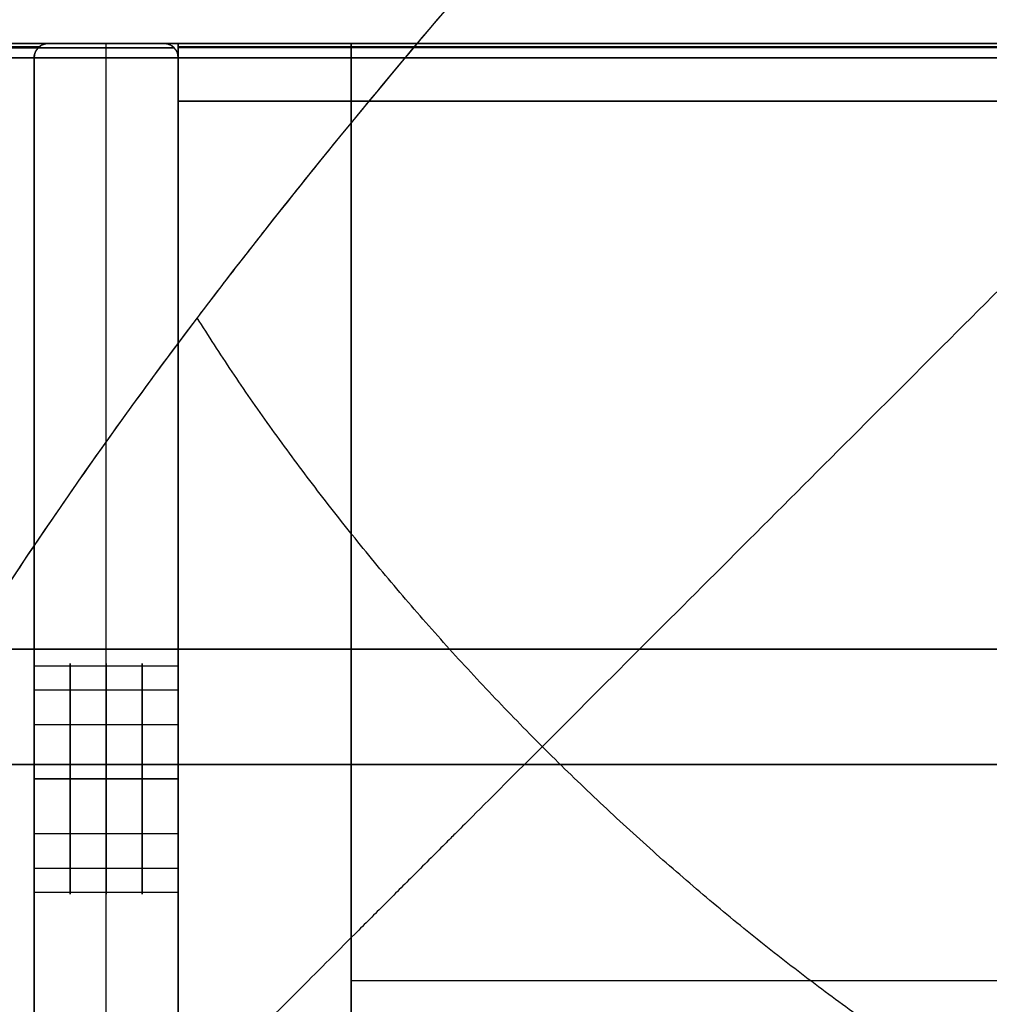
# Model space of a CAD drawing. Header units: millimetres. Extents: x -365 to 360, y 0 to 720.
# Tile 8 of 206: x -322 to -288, y 309 to 343. Entities that reach past the tile are written whole.
import ezdxf

# ---------------------------------------------------------------- set-up
doc = ezdxf.new("R2010")
doc.units = ezdxf.units.MM
doc.header["$MEASUREMENT"] = 0
for name, color, linetype in [('IGES LEVEL 14', 7, 'Continuous'), ('IGES LEVEL 20', 7, 'Continuous'), ('IGES LEVEL 26', 7, 'Continuous'), ('IGES LEVEL 27', 7, 'Continuous'), ('IGES LEVEL 28', 7, 'Continuous'), ('IGES LEVEL 38', 7, 'Continuous'), ('IGES LEVEL 42', 7, 'Continuous'), ('IGES LEVEL 5', 7, 'Continuous'), ('IGES LEVEL 6', 7, 'Continuous'), ('IGES LEVEL 9', 7, 'Continuous')]:
    doc.layers.add(name, color=color, linetype=linetype)

msp = doc.modelspace()

# ---------------------------------------------------------------- linework, layer by layer
at = {"layer": 'IGES LEVEL 14', "color": 252}
for centre, start, end in [((-320.5, 341.5), 90, 180), ((-316.5, 341.5), 360, 90)]:
    msp.add_arc(centre, 0.5, start, end, dxfattribs=at)
at = {"layer": 'IGES LEVEL 14', "color": 252, "extrusion": (1, 0, 0)}
for centre, start, end in [((316.5, 250, -319.75), 270, 90), ((316.5, -250, -319.75), 270, 90), ((316.5, 250, -318.5), 270, 90), ((316.5, -250, -318.5), 270, 90), ((316.5, 250, -317.25), 270, 90), ((316.5, -250, -317.25), 270, 90), ((316.5, 250, -321), 270, 90), ((316.5, -250, -321), 270, 90), ((316.5, 250, -316), 270, 90), ((316.5, -250, -316), 270, 90), ((316.5, 250, -316), 270, 90), ((316.5, -250, -316), 270, 90), ((316.5, 250, -321), 90, 270), ((316.5, -250, -319.75), 90, 270), ((316.5, 250, -319.75), 90, 270), ((316.5, -250, -318.5), 90, 270), ((316.5, 250, -318.5), 90, 270), ((316.5, -250, -317.25), 90, 270), ((316.5, 250, -317.25), 90, 270), ((316.5, 250, -316), 90, 270), ((316.5, -250, -316), 90, 270), ((316.5, -250, -316), 90, 270), ((316.5, 250, -316), 90, 270)]:
    msp.add_arc(centre, 4, start, end, dxfattribs=at)
at = {"layer": 'IGES LEVEL 14', "extrusion": (1, 0, 0)}
for centre, start, end in [((316.5, -250, -321), 270, 90), ((316.5, 250, -321), 270, 90), ((316.5, -250, -316), 270, 90), ((316.5, 250, -316), 270, 90), ((316.5, 250, -321), 90, 270), ((316.5, -250, -316), 90, 270), ((316.5, 250, -316), 90, 270)]:
    msp.add_arc(centre, 4, start, end, dxfattribs=at)
at = {"layer": 'IGES LEVEL 14', "extrusion": (1, 0, -5.68434e-14)}
msp.add_arc((316.5, -250, -321), 4, 90, 270, dxfattribs=at)
at = {"layer": 'IGES LEVEL 14', "color": 252, "extrusion": (1, 0, -5.68434e-14)}
msp.add_arc((316.5, -250, -321), 4, 90, 270, dxfattribs=at)
at = {"layer": 'IGES LEVEL 14'}
for points in [[(-321, 341.5, 294.789), (-321, 341.793, 294.789), (-320.793, 342, 294.88), (-320.5, 342, 295.007)], [(-320.5, 342, -295.007), (-320.793, 342, -294.88), (-321, 341.793, -294.789), (-321, 341.5, -294.789)], [(-316.5, 342, 296.751), (-316.207, 342, 296.879), (-316, 341.793, 296.969), (-316, 341.5, 296.969)], [(-316, 341.5, -296.969), (-316, 341.793, -296.969), (-316.207, 342, -296.879), (-316.5, 342, -296.751)]]:
    msp.add_rational_spline(points, [1, 0.804737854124, 0.804737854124, 1], degree=3, dxfattribs=at)
at = {"layer": 'IGES LEVEL 14', "color": 252}
for points in [[(-321, 341.5, -294.789), (-321, 341.793, -294.789), (-320.793, 342, -294.88), (-320.5, 342, -295.007)], [(-320.5, 342, 295.007), (-320.793, 342, 294.88), (-321, 341.793, 294.789), (-321, 341.5, 294.789)], [(-320.5, 342, -295.007), (-320.793, 342, -294.88), (-321, 341.793, -294.789), (-321, 341.5, -294.789)], [(-321, 341.5, 294.789), (-321, 341.793, 294.789), (-320.793, 342, 294.88), (-320.5, 342, 295.007)], [(-316.5, 342, -296.751), (-316.207, 342, -296.879), (-316, 341.793, -296.969), (-316, 341.5, -296.969)], [(-316, 341.5, 296.969), (-316, 341.793, 296.969), (-316.207, 342, 296.879), (-316.5, 342, 296.751)], [(-316, 341.5, -296.969), (-316, 341.793, -296.969), (-316.207, 342, -296.879), (-316.5, 342, -296.751)], [(-316.5, 342, 296.751), (-316.207, 342, 296.879), (-316, 341.793, 296.969), (-316, 341.5, 296.969)]]:
    msp.add_rational_spline(points, [1, 0.804737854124, 0.804737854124, 1], degree=3, dxfattribs=at)
for points in [[(-320.817, 341.887, 294.869), (-320.817, 341.887), (-320.817, 341.887, -294.869)], [(-320.5, 342, -295.007), (-318.5, 342, -295.879), (-316.5, 342, -296.751)], [(-316.5, 342, 296.751), (-318.5, 342, 295.879), (-320.5, 342, 295.007)], [(-320.5, 342, 295.007), (-320.5, 342), (-320.5, 342, -295.007)], [(-316.5, 342, 296.751), (-318.5, 342, 295.879), (-320.5, 342, 295.007)], [(-320.5, 342, 295.007), (-320.5, 342), (-320.5, 342, -295.007)], [(-320.5, 342, -295.007), (-318.5, 342, -295.879), (-316.5, 342, -296.751)], [(-320.5, 342), (-318.5, 342), (-316.5, 342)], [(-318.5, 292, -295.879), (-318.5, 317, -295.879), (-318.5, 342, -295.879)], [(-318.5, 292, 295.879), (-318.5, 317, 295.879), (-318.5, 342, 295.879)], [(-318.5, 342, 295.879), (-318.5, 342), (-318.5, 342, -295.879)], [(-316.5, 342, -296.751), (-316.5, 342), (-316.5, 342, 296.751)], [(-316.5, 342, -296.751), (-316.5, 342), (-316.5, 342, 296.751)], [(-316.146, 341.854, 296.905), (-316.146, 341.854), (-316.146, 341.854, -296.905)], [(-321, 292.5, -294.789), (-321, 317, -294.789), (-321, 341.5, -294.789)], [(-321, 341.5, 294.789), (-321, 317, 294.789), (-321, 292.5, 294.789)], [(-321, 292.5, -294.789), (-321, 317, -294.789), (-321, 341.5, -294.789)], [(-321, 341.5, -294.789), (-321, 341.5), (-321, 341.5, 294.789)], [(-321, 341.5, 294.789), (-321, 317, 294.789), (-321, 292.5, 294.789)], [(-321, 292.5), (-321, 317), (-321, 341.5)], [(-321, 341.5, -294.789), (-321, 341.5), (-321, 341.5, 294.789)], [(-316, 341.5, -296.969), (-316, 317, -296.969), (-316, 292.5, -296.969)], [(-316, 292.5, 296.969), (-316, 317, 296.969), (-316, 341.5, 296.969)], [(-316, 292.5, 296.969), (-316, 317, 296.969), (-316, 341.5, 296.969)], [(-316, 341.5, 296.969), (-316, 341.5), (-316, 341.5, -296.969)], [(-316, 341.5, -296.969), (-316, 317, -296.969), (-316, 292.5, -296.969)], [(-316, 292.5), (-316, 317), (-316, 341.5)], [(-316, 341.5, 296.969), (-316, 341.5), (-316, 341.5, -296.969)], [(-321, 320.423, 250.78), (-318.5, 320.423, 250.78), (-316, 320.423, 250.78)], [(-321, 320.423, -249.22), (-318.5, 320.423, -249.22), (-316, 320.423, -249.22)], [(-321, 319.592, 247.462), (-318.5, 319.592, 247.462), (-316, 319.592, 247.462)], [(-321, 319.592, -252.538), (-318.5, 319.592, -252.538), (-316, 319.592, -252.538)], [(-321, 318.386, 253.528), (-318.5, 318.386, 253.528), (-316, 318.386, 253.528)], [(-321, 318.386, -246.472), (-318.5, 318.386, -246.472), (-316, 318.386, -246.472)], [(-316, 317, -296.969), (-318.5, 317, -295.879), (-321, 317, -294.789)], [(-321, 317, 294.789), (-318.5, 317, 295.879), (-316, 317, 296.969)], [(-321, 317, 294.789), (-321, 317, 274.379), (-321, 317, 253.969)], [(-321, 317, 246.031), (-321, 317, 0), (-321, 317, -246.031)], [(-321, 317, -253.969), (-321, 317, -274.379), (-321, 317, -294.789)], [(-316, 317, -296.969), (-316, 317, -275.469), (-316, 317, -253.969)], [(-316, 317, -246.031), (-316, 317, 0), (-316, 317, 246.031)], [(-316, 317, 253.969), (-316, 317, 275.469), (-316, 317, 296.969)], [(-321, 316.5, 254), (-318.5, 316.5, 254), (-316, 316.5, 254)], [(-316, 316.5, 246), (-318.5, 316.5, 246), (-321, 316.5, 246)], [(-321, 316.5, -246), (-318.5, 316.5, -246), (-316, 316.5, -246)], [(-316, 316.5, -254), (-318.5, 316.5, -254), (-321, 316.5, -254)], [(-321, 316.5, -254), (-318.5, 316.5, -254), (-316, 316.5, -254)], [(-316, 316.5, -246), (-318.5, 316.5, -246), (-321, 316.5, -246)], [(-321, 316.5, 246), (-318.5, 316.5, 246), (-316, 316.5, 246)], [(-316, 316.5, 254), (-318.5, 316.5, 254), (-321, 316.5, 254)], [(-321, 314.614, -246.472), (-318.5, 314.614, -246.472), (-316, 314.614, -246.472)], [(-321, 314.614, 253.528), (-318.5, 314.614, 253.528), (-316, 314.614, 253.528)], [(-321, 313.408, -252.538), (-318.5, 313.408, -252.538), (-316, 313.408, -252.538)], [(-321, 313.408, 247.462), (-318.5, 313.408, 247.462), (-316, 313.408, 247.462)], [(-321, 312.577, -249.22), (-318.5, 312.577, -249.22), (-316, 312.577, -249.22)], [(-321, 312.577, 250.78), (-318.5, 312.577, 250.78), (-316, 312.577, 250.78)]]:
    msp.add_open_spline(points, degree=2, dxfattribs=at)
at = {"layer": 'IGES LEVEL 14'}
for points in [[(-320.5, 342, -295.007), (-318.5, 342, -295.879), (-316.5, 342, -296.751)], [(-320.5, 342, 295.007), (-320.5, 342), (-320.5, 342, -295.007)], [(-316.5, 342, 296.751), (-318.5, 342, 295.879), (-320.5, 342, 295.007)], [(-316.5, 342, -296.751), (-316.5, 342), (-316.5, 342, 296.751)], [(-321, 292.5, -294.789), (-321, 317, -294.789), (-321, 341.5, -294.789)], [(-321, 341.5, 294.789), (-321, 317, 294.789), (-321, 292.5, 294.789)], [(-321, 341.5, -294.789), (-321, 341.5), (-321, 341.5, 294.789)], [(-316, 341.5, -296.969), (-316, 317, -296.969), (-316, 292.5, -296.969)], [(-316, 292.5, 296.969), (-316, 317, 296.969), (-316, 341.5, 296.969)], [(-316, 341.5, 296.969), (-316, 341.5), (-316, 341.5, -296.969)], [(-316, 316.5, -246), (-318.5, 316.5, -246), (-321, 316.5, -246)], [(-321, 316.5, -254), (-318.5, 316.5, -254), (-316, 316.5, -254)], [(-316, 316.5, 254), (-318.5, 316.5, 254), (-321, 316.5, 254)], [(-321, 316.5, 246), (-318.5, 316.5, 246), (-316, 316.5, 246)]]:
    msp.add_open_spline(points, degree=2, dxfattribs=at)
at = {"layer": 'IGES LEVEL 14', "color": 252}
for points, knots in [([(-321, 316.5, 254), (-321, 317.212, 254), (-321, 317.909, 253.811), (-321, 318.91, 253.224), (-321, 319.238, 252.951), (-321, 320.156, 251.884), (-321, 320.5, 250.958), (-321, 320.5, 249.043), (-321, 320.157, 248.117), (-321, 319.239, 247.05), (-321, 318.911, 246.777), (-321, 317.909, 246.189), (-321, 317.212, 246), (-321, 316.5, 246)], [1, 1, 1, 1, 1.167912, 1.167912, 1.273979, 1.273979, 1.499997, 1.499997, 1.725853, 1.725853, 1.832021, 1.832021, 2, 2, 2, 2]), ([(-321, 316.5, -246), (-321, 317.209, -246), (-321, 317.913, -246.192), (-321, 318.901, -246.771), (-321, 319.245, -247.057), (-321, 320.149, -248.107), (-321, 320.5, -249.049), (-321, 320.5, -250.95), (-321, 320.149, -251.891), (-321, 319.246, -252.942), (-321, 318.902, -253.228), (-321, 317.914, -253.808), (-321, 317.209, -254), (-321, 316.5, -254)], [1, 1, 1, 1, 1.168753, 1.168753, 1.273701, 1.273701, 1.5, 1.5, 1.726139, 1.726139, 1.831183, 1.831183, 2, 2, 2, 2]), ([(-321, 316.5, 246), (-321, 315.788, 246), (-321, 315.091, 246.189), (-321, 314.09, 246.776), (-321, 313.762, 247.049), (-321, 312.844, 248.116), (-321, 312.5, 249.042), (-321, 312.5, 250.957), (-321, 312.843, 251.883), (-321, 313.761, 252.95), (-321, 314.089, 253.223), (-321, 315.091, 253.811), (-321, 315.788, 254), (-321, 316.5, 254)], [0, 0, 0, 0, 0.167912, 0.167912, 0.273979, 0.273979, 0.499997, 0.499997, 0.725852, 0.725852, 0.832021, 0.832021, 1, 1, 1, 1]), ([(-321, 316.5, -254), (-321, 315.788, -254), (-321, 315.091, -253.811), (-321, 314.09, -253.224), (-321, 313.762, -252.951), (-321, 312.844, -251.884), (-321, 312.5, -250.958), (-321, 312.5, -249.043), (-321, 312.843, -248.117), (-321, 313.761, -247.05), (-321, 314.089, -246.777), (-321, 315.091, -246.189), (-321, 315.788, -246), (-321, 316.5, -246)], [0, 0, 0, 0, 0.167912, 0.167912, 0.273979, 0.273979, 0.499997, 0.499997, 0.725853, 0.725853, 0.832021, 0.832021, 1, 1, 1, 1])]:
    msp.add_open_spline(points, degree=3, knots=knots, dxfattribs=at)
at = {"layer": 'IGES LEVEL 20', "extrusion": (1, 0, 0)}
for centre, start, end in [((341.5, -295.5, -316), 270, 0), ((341.5, -276.5, -316), 0, 90)]:
    msp.add_arc(centre, 0.5, start, end, dxfattribs=at)
at = {"layer": 'IGES LEVEL 20', "color": 252, "extrusion": (1, 0, 0)}
for centre, start, end in [((341.5, -276.5, -316), 0, 90), ((341.5, -295.5, -316), 270, 0), ((341.5, -295.5, -316), 270, 0), ((341.5, -276.5, -316), 0, 90)]:
    msp.add_arc(centre, 0.5, start, end, dxfattribs=at)
at = {"layer": 'IGES LEVEL 20'}
for points in [[(-316, 342, -295.5), (0, 342, -295.5), (316, 342, -295.5)], [(-316, 342, -276.5), (-316, 342, -286), (-316, 342, -295.5)], [(316, 342, -276.5), (0, 342, -276.5), (-316, 342, -276.5)], [(-316, 341.5, -296), (-316, 317, -296), (-316, 292.5, -296)], [(316, 341.5, -296), (0, 341.5, -296), (-316, 341.5, -296)], [(-316, 341.5, -276), (0, 341.5, -276), (316, 341.5, -276)], [(-316, 292.5, -276), (-316, 317, -276), (-316, 341.5, -276)], [(-316, 294, -278), (-316, 317, -278), (-316, 340, -278)], [(-316, 340, -294), (-316, 317, -294), (-316, 294, -294)], [(-316, 340, -278), (-316, 340, -286), (-316, 340, -294)], [(316, 340, -278), (0, 340, -278), (-316, 340, -278)], [(-316, 340, -294), (0, 340, -294), (316, 340, -294)]]:
    msp.add_open_spline(points, degree=2, dxfattribs=at)
at = {"layer": 'IGES LEVEL 20', "color": 252}
for points in [[(-316, 342, -276.5), (-316, 342, -286), (-316, 342, -295.5)], [(-316, 340, -286), (-316, 341, -286), (-316, 342, -286)], [(-316, 342, -295.5), (0, 342, -295.5), (316, 342, -295.5)], [(-316, 342, -276.5), (-316, 342, -286), (-316, 342, -295.5)], [(-316, 342, -295.5), (0, 342, -295.5), (316, 342, -295.5)], [(316, 342, -276.5), (0, 342, -276.5), (-316, 342, -276.5)], [(-316, 342, -286), (-292.5, 342, -286), (-269, 342, -286)], [(316, 342, -276.5), (0, 342, -276.5), (-316, 342, -276.5)], [(316, 341.887, -276.183), (0, 341.887, -276.183), (-316, 341.887, -276.183)], [(316, 341.854, -295.854), (0, 341.854, -295.854), (-316, 341.854, -295.854)], [(-316, 292.5, -276), (-316, 317, -276), (-316, 341.5, -276)], [(-316, 341.5, -296), (-316, 317, -296), (-316, 292.5, -296)], [(316, 341.5, -296), (0, 341.5, -296), (-316, 341.5, -296)], [(-316, 341.5, -296), (-316, 317, -296), (-316, 292.5, -296)], [(316, 341.5, -296), (0, 341.5, -296), (-316, 341.5, -296)], [(-316, 341.5, -276), (0, 341.5, -276), (316, 341.5, -276)], [(-316, 292.5, -276), (-316, 317, -276), (-316, 341.5, -276)], [(-316, 341.5, -276), (0, 341.5, -276), (316, 341.5, -276)], [(-316, 340, -294), (-316, 340, -286), (-316, 340, -278)], [(-316, 340, -278), (-316, 317, -278), (-316, 294, -278)], [(-316, 294, -294), (-316, 317, -294), (-316, 340, -294)], [(-316, 294, -278), (-316, 317, -278), (-316, 340, -278)], [(-316, 340, -278), (0, 340, -278), (316, 340, -278)], [(316, 340, -294), (0, 340, -294), (-316, 340, -294)], [(-316, 340, -294), (-316, 317, -294), (-316, 294, -294)], [(-316, 340, -278), (-316, 340, -286), (-316, 340, -294)], [(-316, 340, -294), (0, 340, -294), (316, 340, -294)], [(316, 340, -278), (0, 340, -278), (-316, 340, -278)], [(-316, 340, -286), (-292.5, 340, -286), (-269, 340, -286)], [(-316, 317, -296), (-316, 317, -295), (-316, 317, -294)], [(-316, 317, -278), (-316, 317, -277), (-316, 317, -276)], [(-254, 317, -278), (-285, 317, -278), (-316, 317, -278)], [(-316, 317, -294), (-285, 317, -294), (-254, 317, -294)], [(-316, 317, -296), (-285, 317, -296), (-254, 317, -296)], [(-254, 317, -276), (-285, 317, -276), (-316, 317, -276)]]:
    msp.add_open_spline(points, degree=2, dxfattribs=at)
at = {"layer": 'IGES LEVEL 26'}
for points in [[(340, 342, 315), (0, 342, 315), (-340, 342, 315)], [(-340, 342, -315), (0, 342, -315), (340, 342, -315)]]:
    msp.add_open_spline(points, degree=2, dxfattribs=at)
at = {"layer": 'IGES LEVEL 26', "color": 255}
for points in [[(-340, 342, -315), (0, 342, -315), (340, 342, -315)], [(340, 342, 315), (0, 342, 315), (-340, 342, 315)], [(-340, 342, -315), (0, 342, -315), (340, 342, -315)], [(340, 342, 315), (0, 342, 315), (-340, 342, 315)], [(-340, 342), (-293.75, 342), (-247.5, 342)]]:
    msp.add_open_spline(points, degree=2, dxfattribs=at)
at = {"layer": 'IGES LEVEL 27'}
for points in [[(-310, 342, 315), (-310, 342, 306), (-310, 342, 297)], [(-310, 342, 297), (0, 342, 297), (310, 342, 297)], [(-310, 277, 297), (-310, 309.5, 297), (-310, 342, 297)], [(-310, 342, 315), (0, 342, 315), (310, 342, 315)], [(-310, 277, 315), (-310, 309.5, 315), (-310, 342, 315)]]:
    msp.add_open_spline(points, degree=2, dxfattribs=at)
at = {"layer": 'IGES LEVEL 27', "color": 255}
for points in [[(-310, 342, 297), (-310, 342, 306), (-310, 342, 315)], [(-310, 342, 315), (0, 342, 315), (310, 342, 315)], [(310, 342, 297), (0, 342, 297), (-310, 342, 297)], [(-310, 342, 306), (0, 342, 306), (310, 342, 306)], [(-310, 277, 315), (-310, 309.5, 315), (-310, 342, 315)], [(-310, 342, 315), (-310, 342, 306), (-310, 342, 297)], [(-310, 342, 297), (-310, 309.5, 297), (-310, 277, 297)], [(-310, 277, 306), (-310, 309.5, 306), (-310, 342, 306)], [(-310, 277, 297), (-310, 309.5, 297), (-310, 342, 297)], [(-310, 342, 297), (0, 342, 297), (310, 342, 297)], [(-310, 277, 315), (-310, 309.5, 315), (-310, 342, 315)], [(-310, 342, 315), (0, 342, 315), (310, 342, 315)], [(-310, 309.5, 297), (-310, 309.5, 306), (-310, 309.5, 315)], [(310, 309.5, 297), (0, 309.5, 297), (-310, 309.5, 297)], [(310, 309.5, 315), (0, 309.5, 315), (-310, 309.5, 315)]]:
    msp.add_open_spline(points, degree=2, dxfattribs=at)
at = {"layer": 'IGES LEVEL 28'}
for points in [[(-310, 342, -297), (-310, 342, -306), (-310, 342, -315)], [(-310, 342, -315), (0, 342, -315), (310, 342, -315)], [(-310, 277, -315), (-310, 309.5, -315), (-310, 342, -315)], [(-310, 342, -297), (0, 342, -297), (310, 342, -297)], [(-310, 277, -297), (-310, 309.5, -297), (-310, 342, -297)]]:
    msp.add_open_spline(points, degree=2, dxfattribs=at)
at = {"layer": 'IGES LEVEL 28', "color": 255}
for points in [[(-310, 342, -315), (-310, 342, -306), (-310, 342, -297)], [(-310, 342, -297), (0, 342, -297), (310, 342, -297)], [(310, 342, -315), (0, 342, -315), (-310, 342, -315)], [(-310, 342, -306), (0, 342, -306), (310, 342, -306)], [(-310, 277, -297), (-310, 309.5, -297), (-310, 342, -297)], [(-310, 342, -297), (-310, 342, -306), (-310, 342, -315)], [(-310, 342, -315), (-310, 309.5, -315), (-310, 277, -315)], [(-310, 277, -306), (-310, 309.5, -306), (-310, 342, -306)], [(-310, 277, -315), (-310, 309.5, -315), (-310, 342, -315)], [(-310, 342, -315), (0, 342, -315), (310, 342, -315)], [(-310, 277, -297), (-310, 309.5, -297), (-310, 342, -297)], [(-310, 342, -297), (0, 342, -297), (310, 342, -297)], [(-310, 309.5, -315), (-310, 309.5, -306), (-310, 309.5, -297)], [(310, 309.5, -315), (0, 309.5, -315), (-310, 309.5, -315)], [(310, 309.5, -297), (0, 309.5, -297), (-310, 309.5, -297)]]:
    msp.add_open_spline(points, degree=2, dxfattribs=at)
at = {"layer": 'IGES LEVEL 38', "color": 253}
for points in [[(-341, 321, 335), (0, 321, 335), (341, 321, 335)], [(341, 321, -335), (0, 321, -335), (-341, 321, -335)]]:
    msp.add_open_spline(points, degree=2, dxfattribs=at)
at = {"layer": 'IGES LEVEL 42'}
for points, knots in [([(-154, 467, -223), (-156.249, 466.041, -223), (-158.907, 464.783, -223.031), (-163.587, 462.368, -223.178), (-165.263, 461.474, -223.244), (-167.959, 459.977, -223.375), (-168.889, 459.452, -223.425), (-170.329, 458.623, -223.508), (-170.817, 458.339, -223.538), (-171.561, 457.903, -223.584), (-171.936, 457.682, -223.608), (-172.379, 457.419, -223.637), (-172.601, 457.286, -223.652), (-172.697, 457.229, -223.659), (-172.761, 457.191, -223.663), (-172.806, 457.164, -223.666), (-175.221, 455.72, -223.829), (-177.887, 454.069, -224.035), (-182.315, 451.221, -224.44), (-183.862, 450.21, -224.591), (-186.293, 448.594, -224.845), (-187.122, 448.039, -224.935), (-188.392, 447.181, -225.077), (-189.034, 446.745, -225.149), (-189.795, 446.225, -225.238), (-190.179, 445.962, -225.283), (-190.372, 445.83, -225.306), (-190.454, 445.773, -225.316), (-190.509, 445.735, -225.322), (-190.548, 445.709, -225.327), (-194.896, 442.72, -225.844), (-199.988, 439.092, -226.524), (-208.805, 432.538, -227.938), (-211.939, 430.167, -228.476), (-216.93, 426.314, -229.405), (-218.641, 424.981, -229.735), (-221.278, 422.904, -230.263), (-222.169, 422.199, -230.445), (-223.523, 421.122, -230.727), (-224.204, 420.579, -230.87), (-225.006, 419.937, -231.04), (-225.409, 419.614, -231.127), (-225.611, 419.452, -231.17), (-225.698, 419.382, -231.189), (-225.755, 419.336, -231.201), (-225.794, 419.305, -231.21), (-235.596, 411.427, -233.326), (-246.218, 402.548, -236.025), (-262.78, 387.768, -241.321), (-268.401, 382.601, -243.295), (-276.851, 374.54, -246.623), (-279.671, 371.802, -247.793), (-283.884, 367.627, -249.648), (-285.286, 366.225, -250.282), (-287.382, 364.106, -251.26), (-288.428, 363.042, -251.755), (-289.645, 361.796, -252.344), (-290.166, 361.26, -252.599), (-290.513, 360.903, -252.77), (-290.695, 360.714, -252.86), (-296.105, 355.128, -255.539), (-300.729, 350.092, -258.131), (-306.817, 343.091, -261.907), (-308.705, 340.849, -263.148), (-311.341, 337.617, -264.968), (-312.186, 336.561, -265.569), (-313.407, 335.01, -266.458), (-314.006, 334.242, -266.9), (-314.587, 333.486, -267.338), (-314.971, 332.984, -267.628), (-315.149, 332.75, -267.764), (-316.946, 330.378, -269.143), (-318.492, 328.243, -270.397), (-320.728, 325.004, -272.318), (-321.459, 323.918, -272.966), (-322.534, 322.28, -273.948), (-322.877, 321.752, -274.265), (-323.624, 320.584, -274.969), (-323.987, 320.01, -275.317), (-325.745, 317.196, -277.029), (-326.977, 315.114, -278.319), (-328.603, 312.222, -280.116), (-329.107, 311.297, -280.692), (-329.812, 309.965, -281.52), (-330.152, 309.312, -281.925), (-330.527, 308.575, -282.381), (-330.683, 308.264, -282.573), (-330.786, 308.058, -282.7), (-330.831, 307.967, -282.756), (-331.792, 306.029, -283.948), (-332.662, 304.232, -285.096), (-333.911, 301.585, -286.859), (-334.318, 300.711, -287.454), (-334.914, 299.414, -288.356), (-335.208, 298.768, -288.809), (-335.544, 298.021, -289.343), (-335.687, 297.702, -289.573), (-335.781, 297.49, -289.726), (-335.825, 297.393, -289.797), (-336.692, 295.443, -291.213), (-337.421, 293.779, -292.517), (-338.401, 291.533, -294.424), (-338.708, 290.827, -295.051), (-339.142, 289.828, -295.978), (-339.352, 289.345, -296.438), (-339.586, 288.807, -296.969), (-339.7, 288.545, -297.233), (-339.749, 288.434, -297.346), (-339.781, 288.361, -297.421), (-339.792, 288.334, -297.448), (-342.401, 282.36, -303.587), (-344, 279.001, -310.376), (-344, 279, -318)], [0, 0, 0, 0, 0.03125, 0.03125, 0.046875, 0.046875, 0.054687, 0.054687, 0.058594, 0.058594, 0.060547, 0.061523, 0.062012, 0.062256, 0.062256, 0.0625, 0.0625, 0.09375, 0.09375, 0.109375, 0.109375, 0.117187, 0.117187, 0.121094, 0.123047, 0.124023, 0.124512, 0.124756, 0.124756, 0.125, 0.125, 0.1875, 0.1875, 0.21875, 0.21875, 0.234375, 0.234375, 0.242187, 0.242187, 0.246094, 0.248047, 0.249023, 0.249512, 0.249756, 0.249756, 0.25, 0.25, 0.375, 0.375, 0.4375, 0.4375, 0.46875, 0.46875, 0.484375, 0.484375, 0.492187, 0.496094, 0.498047, 0.498047, 0.5, 0.5, 0.5625, 0.5625, 0.59375, 0.59375, 0.609375, 0.609375, 0.617187, 0.621094, 0.621094, 0.625, 0.625, 0.65625, 0.65625, 0.671875, 0.671875, 0.679687, 0.679687, 0.6875, 0.6875, 0.71875, 0.71875, 0.734375, 0.734375, 0.742187, 0.746094, 0.748047, 0.748047, 0.75, 0.75, 0.78125, 0.78125, 0.796875, 0.796875, 0.804687, 0.808594, 0.810547, 0.810547, 0.8125, 0.8125, 0.84375, 0.84375, 0.859375, 0.859375, 0.867187, 0.871094, 0.873047, 0.874023, 0.874023, 0.875, 0.875, 1, 1, 1, 1]), ([(-342, 277, -318), (-342, 277, -314.21), (-341.17, 277.398, -310.616), (-338.806, 278.48, -305.498), (-337.831, 278.921, -303.837), (-336.106, 279.693, -301.411), (-335.486, 279.968, -300.613), (-334.493, 280.406, -299.432), (-333.981, 280.632, -298.846), (-333.445, 280.867, -298.265), (-333.083, 281.026, -297.88), (-332.885, 281.112, -297.674), (-331.327, 281.792, -296.072), (-329.873, 282.434, -294.729), (-327.618, 283.426, -292.828), (-326.853, 283.761, -292.213), (-325.69, 284.269, -291.318), (-325.105, 284.525, -290.877), (-324.514, 284.781, -290.446), (-324.119, 284.953, -290.161), (-323.935, 285.032, -290.03), (-322.016, 285.861, -288.676), (-320.281, 286.646, -287.486), (-317.636, 287.894, -285.723), (-316.303, 288.535, -284.846), (-314.731, 289.314, -283.833), (-313.94, 289.71, -283.328), (-313.544, 289.911, -283.077), (-313.374, 289.997, -282.969), (-313.26, 290.055, -282.897), (-313.213, 290.079, -282.868), (-308.888, 292.279, -280.136), (-304.691, 294.676, -277.551), (-298.524, 298.575, -273.825), (-296.489, 299.925, -272.608), (-293.471, 302.021, -270.821), (-292.471, 302.731, -270.232), (-290.98, 303.814, -269.357), (-290.237, 304.359, -268.922), (-289.374, 305.003, -268.418), (-289.005, 305.28, -268.203), (-288.759, 305.466, -268.06), (-288.646, 305.551, -267.994), (-284.276, 308.862, -265.454), (-279.843, 312.483, -262.947), (-272.843, 318.59, -259.182), (-270.452, 320.738, -257.926), (-266.773, 324.134, -256.05), (-265.532, 325.294, -255.425), (-263.646, 327.079, -254.491), (-262.697, 327.982, -254.025), (-261.739, 328.902, -253.56), (-261.098, 329.518, -253.25), (-260.791, 329.815, -253.103), (-249.686, 340.567, -247.777), (-239.196, 351.6, -243.489), (-224.389, 368.123, -238.132), (-219.604, 373.63, -236.526), (-212.691, 381.8, -234.359), (-210.43, 384.508, -233.677), (-207.108, 388.539, -232.711), (-206.012, 389.877, -232.399), (-204.386, 391.875, -231.944), (-203.577, 392.872, -231.72), (-202.641, 394.031, -231.465), (-202.175, 394.609, -231.339), (-201.943, 394.898, -231.276), (-201.827, 395.043, -231.245), (-201.777, 395.104, -231.232), (-201.744, 395.146, -231.223), (-201.736, 395.156, -231.22), (-195.346, 403.106, -229.504), (-189.576, 410.637, -228.149), (-179.258, 424.711, -225.987), (-174.709, 431.256, -225.181), (-162.856, 449.285, -223.383), (-157.353, 459.136, -223), (-154, 467, -223)], [0, 0, 0, 0, 0.0625, 0.0625, 0.09375, 0.09375, 0.109375, 0.109375, 0.117188, 0.121094, 0.121094, 0.125, 0.125, 0.15625, 0.15625, 0.171875, 0.171875, 0.179688, 0.183594, 0.183594, 0.1875, 0.1875, 0.21875, 0.21875, 0.234375, 0.242188, 0.246094, 0.248047, 0.249023, 0.249023, 0.25, 0.25, 0.3125, 0.3125, 0.34375, 0.34375, 0.359375, 0.359375, 0.367188, 0.371094, 0.373047, 0.373047, 0.375, 0.375, 0.4375, 0.4375, 0.46875, 0.46875, 0.484375, 0.484375, 0.492188, 0.496094, 0.496094, 0.5, 0.5, 0.625, 0.625, 0.6875, 0.6875, 0.71875, 0.71875, 0.734375, 0.734375, 0.742187, 0.746094, 0.748047, 0.749023, 0.749512, 0.749756, 0.749756, 0.75, 0.75, 0.8125, 0.8125, 0.875, 0.875, 1, 1, 1, 1])]:
    msp.add_open_spline(points, degree=3, knots=knots, dxfattribs=at)
at = {"layer": 'IGES LEVEL 42', "color": 253}
for points, knots in [([(-154, 467, -223), (-160.876, 464.069, -223), (-166.852, 460.724, -223.265), (-178.797, 453.582, -224.07), (-184.676, 449.745, -224.629), (-202.342, 437.602, -226.729), (-214.143, 428.668, -228.694), (-249.153, 400.531, -236.252), (-272.023, 379.999, -243.611), (-300.278, 350.818, -257.606), (-308.625, 341.36, -262.758), (-322.072, 323.614, -273.076), (-327.087, 315.324, -278.107), (-334.689, 300.382, -287.544), (-337.474, 293.645, -291.991), (-342.152, 282.93, -303), (-344, 279, -309.829), (-344, 279, -318)], [0, 0, 0, 0, 0.0221749, 0.0221749, 0.0443498, 0.0443498, 0.0886996, 0.0886996, 0.1773991, 0.1773991, 0.2217489, 0.2217489, 0.2660987, 0.2660987, 0.3104485, 0.3104485, 0.3547983, 0.3547983, 0.3547983, 0.3547983]), ([(-154, 467, -223), (-156.249, 466.041, -223), (-158.907, 464.783, -223.031), (-163.587, 462.368, -223.178), (-165.263, 461.474, -223.244), (-167.959, 459.977, -223.375), (-168.889, 459.452, -223.425), (-170.329, 458.623, -223.508), (-170.817, 458.339, -223.538), (-171.561, 457.903, -223.584), (-171.936, 457.682, -223.608), (-172.379, 457.419, -223.637), (-172.601, 457.286, -223.652), (-172.697, 457.229, -223.659), (-172.761, 457.191, -223.663), (-172.806, 457.164, -223.666), (-175.221, 455.72, -223.829), (-177.887, 454.069, -224.035), (-182.315, 451.221, -224.44), (-183.862, 450.21, -224.591), (-186.293, 448.594, -224.845), (-187.122, 448.039, -224.935), (-188.392, 447.181, -225.077), (-189.034, 446.745, -225.149), (-189.795, 446.225, -225.238), (-190.179, 445.962, -225.283), (-190.372, 445.83, -225.306), (-190.454, 445.773, -225.316), (-190.509, 445.735, -225.322), (-190.548, 445.709, -225.327), (-194.896, 442.72, -225.844), (-199.988, 439.092, -226.524), (-208.805, 432.538, -227.938), (-211.939, 430.167, -228.476), (-216.93, 426.314, -229.405), (-218.641, 424.981, -229.735), (-221.278, 422.904, -230.263), (-222.169, 422.199, -230.445), (-223.523, 421.122, -230.727), (-224.204, 420.579, -230.87), (-225.006, 419.937, -231.04), (-225.409, 419.614, -231.127), (-225.611, 419.452, -231.17), (-225.698, 419.382, -231.189), (-225.755, 419.336, -231.201), (-225.794, 419.305, -231.21), (-235.596, 411.427, -233.326), (-246.218, 402.548, -236.025), (-262.78, 387.768, -241.321), (-268.401, 382.601, -243.295), (-276.851, 374.54, -246.623), (-279.671, 371.802, -247.793), (-283.884, 367.627, -249.648), (-285.286, 366.225, -250.282), (-287.382, 364.106, -251.26), (-288.428, 363.042, -251.755), (-289.645, 361.796, -252.344), (-290.166, 361.26, -252.599), (-290.513, 360.903, -252.77), (-290.695, 360.714, -252.86), (-296.105, 355.128, -255.539), (-300.729, 350.092, -258.131), (-306.817, 343.091, -261.907), (-308.705, 340.849, -263.148), (-311.341, 337.617, -264.968), (-312.186, 336.561, -265.569), (-313.407, 335.01, -266.458), (-314.006, 334.242, -266.9), (-314.587, 333.486, -267.338), (-314.971, 332.984, -267.628), (-315.149, 332.75, -267.764), (-316.946, 330.378, -269.143), (-318.492, 328.243, -270.397), (-320.728, 325.004, -272.318), (-321.459, 323.918, -272.966), (-322.534, 322.28, -273.948), (-322.877, 321.752, -274.265), (-323.624, 320.584, -274.969), (-323.987, 320.01, -275.317), (-325.745, 317.196, -277.029), (-326.977, 315.114, -278.319), (-328.603, 312.222, -280.116), (-329.107, 311.297, -280.692), (-329.812, 309.965, -281.52), (-330.152, 309.312, -281.925), (-330.527, 308.575, -282.381), (-330.683, 308.264, -282.573), (-330.786, 308.058, -282.7), (-330.831, 307.967, -282.756), (-331.792, 306.029, -283.948), (-332.662, 304.232, -285.096), (-333.911, 301.585, -286.859), (-334.318, 300.711, -287.454), (-334.914, 299.414, -288.356), (-335.208, 298.768, -288.809), (-335.544, 298.021, -289.343), (-335.687, 297.702, -289.573), (-335.781, 297.49, -289.726), (-335.825, 297.393, -289.797), (-336.692, 295.443, -291.213), (-337.421, 293.779, -292.517), (-338.401, 291.533, -294.424), (-338.708, 290.827, -295.051), (-339.142, 289.828, -295.978), (-339.352, 289.345, -296.438), (-339.586, 288.807, -296.969), (-339.7, 288.545, -297.233), (-339.749, 288.434, -297.346), (-339.781, 288.361, -297.421), (-339.792, 288.334, -297.448), (-342.401, 282.36, -303.587), (-344, 279.001, -310.376), (-344, 279, -318)], [2, 2, 2, 2, 2.03125, 2.03125, 2.046875, 2.046875, 2.054687, 2.054687, 2.058594, 2.058594, 2.060547, 2.061523, 2.062012, 2.062256, 2.062256, 2.0625, 2.0625, 2.09375, 2.09375, 2.109375, 2.109375, 2.117187, 2.117187, 2.121094, 2.123047, 2.124023, 2.124512, 2.124756, 2.124756, 2.125, 2.125, 2.1875, 2.1875, 2.21875, 2.21875, 2.234375, 2.234375, 2.242187, 2.242187, 2.246094, 2.248047, 2.249023, 2.249512, 2.249756, 2.249756, 2.25, 2.25, 2.375, 2.375, 2.4375, 2.4375, 2.46875, 2.46875, 2.484375, 2.484375, 2.492187, 2.496094, 2.498047, 2.498047, 2.5, 2.5, 2.5625, 2.5625, 2.59375, 2.59375, 2.609375, 2.609375, 2.617187, 2.621094, 2.621094, 2.625, 2.625, 2.65625, 2.65625, 2.671875, 2.671875, 2.679687, 2.679687, 2.6875, 2.6875, 2.71875, 2.71875, 2.734375, 2.734375, 2.742187, 2.746094, 2.748047, 2.748047, 2.75, 2.75, 2.78125, 2.78125, 2.796875, 2.796875, 2.804687, 2.808594, 2.810547, 2.810547, 2.8125, 2.8125, 2.84375, 2.84375, 2.859375, 2.859375, 2.867187, 2.871094, 2.873047, 2.874023, 2.874023, 2.875, 2.875, 3, 3, 3, 3]), ([(-342, 277, -318), (-342, 277, -309.829), (-338.07, 278.848, -303), (-327.355, 283.526, -291.991), (-320.618, 286.311, -287.544), (-305.676, 293.913, -278.107), (-297.386, 298.928, -273.076), (-279.64, 312.375, -262.758), (-270.182, 320.722, -257.606), (-241.001, 348.977, -243.611), (-220.469, 371.847, -236.252), (-192.332, 406.857, -228.694), (-183.398, 418.658, -226.729), (-171.255, 436.324, -224.629), (-167.418, 442.203, -224.07), (-160.276, 454.148, -223.265), (-156.931, 460.124, -223), (-154, 467, -223)], [-0.3547983, -0.3547983, -0.3547983, -0.3547983, -0.3104485, -0.3104485, -0.2660987, -0.2660987, -0.2217489, -0.2217489, -0.1773991, -0.1773991, -0.0886996, -0.0886996, -0.0443498, -0.0443498, -0.0221749, -0.0221749, 0, 0, 0, 0]), ([(-342, 277, -318), (-342, 277, -314.21), (-341.17, 277.398, -310.616), (-338.806, 278.48, -305.498), (-337.831, 278.921, -303.837), (-336.106, 279.693, -301.411), (-335.486, 279.968, -300.613), (-334.493, 280.406, -299.432), (-333.981, 280.632, -298.846), (-333.445, 280.867, -298.265), (-333.083, 281.026, -297.88), (-332.885, 281.112, -297.674), (-331.327, 281.792, -296.072), (-329.873, 282.434, -294.729), (-327.618, 283.426, -292.828), (-326.853, 283.761, -292.213), (-325.69, 284.269, -291.318), (-325.105, 284.525, -290.877), (-324.514, 284.781, -290.446), (-324.119, 284.953, -290.161), (-323.935, 285.032, -290.03), (-322.016, 285.861, -288.676), (-320.281, 286.646, -287.486), (-317.636, 287.894, -285.723), (-316.303, 288.535, -284.846), (-314.731, 289.314, -283.833), (-313.94, 289.71, -283.328), (-313.544, 289.911, -283.077), (-313.374, 289.997, -282.969), (-313.26, 290.055, -282.897), (-313.213, 290.079, -282.868), (-308.888, 292.279, -280.136), (-304.691, 294.676, -277.551), (-298.524, 298.575, -273.825), (-296.489, 299.925, -272.608), (-293.471, 302.021, -270.821), (-292.471, 302.731, -270.232), (-290.98, 303.814, -269.357), (-290.237, 304.359, -268.922), (-289.374, 305.003, -268.418), (-289.005, 305.28, -268.203), (-288.759, 305.466, -268.06), (-288.646, 305.551, -267.994), (-284.276, 308.862, -265.454), (-279.843, 312.483, -262.947), (-272.843, 318.59, -259.182), (-270.452, 320.738, -257.926), (-266.773, 324.134, -256.05), (-265.532, 325.294, -255.425), (-263.646, 327.079, -254.491), (-262.697, 327.982, -254.025), (-261.739, 328.902, -253.56), (-261.098, 329.518, -253.25), (-260.791, 329.815, -253.103), (-249.686, 340.567, -247.777), (-239.196, 351.6, -243.489), (-224.389, 368.123, -238.132), (-219.604, 373.63, -236.526), (-212.691, 381.8, -234.359), (-210.43, 384.508, -233.677), (-207.108, 388.539, -232.711), (-206.012, 389.877, -232.399), (-204.386, 391.875, -231.944), (-203.577, 392.872, -231.72), (-202.641, 394.031, -231.465), (-202.175, 394.609, -231.339), (-201.943, 394.898, -231.276), (-201.827, 395.043, -231.245), (-201.777, 395.104, -231.232), (-201.744, 395.146, -231.223), (-201.736, 395.156, -231.22), (-195.346, 403.106, -229.504), (-189.576, 410.637, -228.149), (-179.258, 424.711, -225.987), (-174.709, 431.256, -225.181), (-162.856, 449.285, -223.383), (-157.353, 459.136, -223), (-154, 467, -223)], [0, 0, 0, 0, 0.0625, 0.0625, 0.09375, 0.09375, 0.109375, 0.109375, 0.117188, 0.121094, 0.121094, 0.125, 0.125, 0.15625, 0.15625, 0.171875, 0.171875, 0.179688, 0.183594, 0.183594, 0.1875, 0.1875, 0.21875, 0.21875, 0.234375, 0.242188, 0.246094, 0.248047, 0.249023, 0.249023, 0.25, 0.25, 0.3125, 0.3125, 0.34375, 0.34375, 0.359375, 0.359375, 0.367188, 0.371094, 0.373047, 0.373047, 0.375, 0.375, 0.4375, 0.4375, 0.46875, 0.46875, 0.484375, 0.484375, 0.492188, 0.496094, 0.496094, 0.5, 0.5, 0.625, 0.625, 0.6875, 0.6875, 0.71875, 0.71875, 0.734375, 0.734375, 0.742187, 0.746094, 0.748047, 0.749023, 0.749512, 0.749756, 0.749756, 0.75, 0.75, 0.8125, 0.8125, 0.875, 0.875, 1, 1, 1, 1])]:
    msp.add_open_spline(points, degree=3, knots=knots, dxfattribs=at)
msp.add_rational_spline([(-154, 467, -223), (-158.909, 462.091, -223), (-163.567, 457.433, -223.196), (-173.118, 447.882, -223.837), (-177.984, 443.016, -224.294), (-192.927, 428.073, -226.051), (-203.337, 417.663, -227.741), (-235.128, 385.872, -234.39), (-257.177, 363.823, -241.046), (-286.283, 334.717, -254.066), (-295.452, 325.548, -259.008), (-311.472, 309.528, -269.388), (-318.265, 302.735, -274.779), (-329.43, 291.57, -285.353), (-333.911, 287.089, -290.561), (-340.969, 280.031, -302.695), (-343.414, 277.586, -309.756), (-343.414, 277.586, -318)], [1, 0.999981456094, 0.999745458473, 0.999123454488, 0.998725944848, 0.997313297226, 0.996087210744, 0.991033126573, 0.986271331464, 0.968967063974, 0.961228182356, 0.941382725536, 0.929496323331, 0.905231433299, 0.892530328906, 0.866723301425, 0.853412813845, 0.853553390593], degree=3, knots=[0, 0, 0, 0, 0.0221749, 0.0221749, 0.0443498, 0.0443498, 0.0886996, 0.0886996, 0.1773991, 0.1773991, 0.2217489, 0.2217489, 0.2660987, 0.2660987, 0.3104485, 0.3104485, 0.3547983, 0.3547983, 0.3547983, 0.3547983], dxfattribs=at)
for points, weights in [([(-260.455, 330.141, -252.941), (-277.318, 343.682, -246.234), (-290.859, 360.545, -252.941)], [1, 0.949470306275, 1]), ([(-288.513, 305.652, -267.917), (-304.982, 316.018, -259.963), (-315.348, 332.487, -267.917)], [1, 0.902610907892, 1])]:
    msp.add_rational_spline(points, weights, degree=2, dxfattribs=at)
at = {"layer": 'IGES LEVEL 5', "color": 252}
for points in [[(-320.817, 341.887, -294.869), (-337.197, 341.887, -310.086), (-353.577, 341.887, -325.302)], [(-320.5, 342, -295.007), (-336.931, 342, -310.271), (-353.361, 342, -325.535)], [(-320.5, 342, -295.007), (-336.931, 342, -310.271), (-353.361, 342, -325.535)], [(-350.639, 342, -328.465), (-333.569, 342, -312.608), (-316.5, 342, -296.751)], [(-350.639, 342, -328.465), (-333.569, 342, -312.608), (-316.5, 342, -296.751)], [(-316.146, 341.854, -296.905), (-333.272, 341.854, -312.815), (-350.398, 341.854, -328.724)], [(-316.5, 342, -296.751), (-318.5, 342, -295.879), (-320.5, 342, -295.007)], [(-316.5, 342, -296.751), (-318.5, 342, -295.879), (-320.5, 342, -295.007)], [(-318.5, 292, -295.879), (-318.5, 317, -295.879), (-318.5, 342, -295.879)], [(-353.702, 341.5, -325.168), (-337.351, 341.5, -309.979), (-321, 341.5, -294.789)], [(-353.702, 341.5, -325.168), (-337.351, 341.5, -309.979), (-321, 341.5, -294.789)], [(-316, 341.5, -296.969), (-333.149, 341.5, -312.9), (-350.298, 341.5, -328.832)], [(-316, 341.5, -296.969), (-333.149, 341.5, -312.9), (-350.298, 341.5, -328.832)], [(-321, 341.5, -294.789), (-321, 317, -294.789), (-321, 292.5, -294.789)], [(-321, 341.5, -294.789), (-321, 317, -294.789), (-321, 292.5, -294.789)], [(-316, 292.5, -296.969), (-316, 317, -296.969), (-316, 341.5, -296.969)], [(-316, 292.5, -296.969), (-316, 317, -296.969), (-316, 341.5, -296.969)], [(-321, 317, -294.789), (-337.351, 317, -309.979), (-353.702, 317, -325.168)], [(-350.298, 317, -328.832), (-333.149, 317, -312.9), (-316, 317, -296.969)], [(-321, 317, -294.789), (-318.5, 317, -295.879), (-316, 317, -296.969)]]:
    msp.add_open_spline(points, degree=2, dxfattribs=at)
at = {"layer": 'IGES LEVEL 5'}
for points in [[(-320.5, 342, -295.007), (-336.931, 342, -310.271), (-353.361, 342, -325.535)], [(-350.639, 342, -328.465), (-333.569, 342, -312.608), (-316.5, 342, -296.751)], [(-316.5, 342, -296.751), (-318.5, 342, -295.879), (-320.5, 342, -295.007)], [(-353.702, 341.5, -325.168), (-337.351, 341.5, -309.979), (-321, 341.5, -294.789)], [(-316, 341.5, -296.969), (-333.149, 341.5, -312.9), (-350.298, 341.5, -328.832)], [(-321, 341.5, -294.789), (-321, 317, -294.789), (-321, 292.5, -294.789)], [(-316, 292.5, -296.969), (-316, 317, -296.969), (-316, 341.5, -296.969)]]:
    msp.add_open_spline(points, degree=2, dxfattribs=at)
for points in [[(-321, 341.5, -294.789), (-321, 341.793, -294.789), (-320.793, 342, -294.88), (-320.5, 342, -295.007)], [(-316.5, 342, -296.751), (-316.207, 342, -296.879), (-316, 341.793, -296.969), (-316, 341.5, -296.969)]]:
    msp.add_rational_spline(points, [1, 0.804737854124, 0.804737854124, 1], degree=3, dxfattribs=at)
at = {"layer": 'IGES LEVEL 5', "color": 252}
for points in [[(-320.5, 342, -295.007), (-320.793, 342, -294.88), (-321, 341.793, -294.789), (-321, 341.5, -294.789)], [(-321, 341.5, -294.789), (-321, 341.793, -294.789), (-320.793, 342, -294.88), (-320.5, 342, -295.007)], [(-316, 341.5, -296.969), (-316, 341.793, -296.969), (-316.207, 342, -296.879), (-316.5, 342, -296.751)], [(-316.5, 342, -296.751), (-316.207, 342, -296.879), (-316, 341.793, -296.969), (-316, 341.5, -296.969)]]:
    msp.add_rational_spline(points, [1, 0.804737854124, 0.804737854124, 1], degree=3, dxfattribs=at)
at = {"layer": 'IGES LEVEL 6', "color": 252}
for points in [[(-353.577, 341.887, 325.302), (-337.197, 341.887, 310.086), (-320.817, 341.887, 294.869)], [(-353.361, 342, 325.535), (-336.931, 342, 310.271), (-320.5, 342, 295.007)], [(-353.361, 342, 325.535), (-336.931, 342, 310.271), (-320.5, 342, 295.007)], [(-316.5, 342, 296.751), (-333.569, 342, 312.608), (-350.639, 342, 328.465)], [(-316.5, 342, 296.751), (-333.569, 342, 312.608), (-350.639, 342, 328.465)], [(-350.398, 341.854, 328.724), (-333.272, 341.854, 312.815), (-316.146, 341.854, 296.905)], [(-320.5, 342, 295.007), (-318.5, 342, 295.879), (-316.5, 342, 296.751)], [(-320.5, 342, 295.007), (-318.5, 342, 295.879), (-316.5, 342, 296.751)], [(-318.5, 292, 295.879), (-318.5, 317, 295.879), (-318.5, 342, 295.879)], [(-321, 341.5, 294.789), (-337.351, 341.5, 309.979), (-353.702, 341.5, 325.168)], [(-321, 341.5, 294.789), (-337.351, 341.5, 309.979), (-353.702, 341.5, 325.168)], [(-350.298, 341.5, 328.832), (-333.149, 341.5, 312.9), (-316, 341.5, 296.969)], [(-350.298, 341.5, 328.832), (-333.149, 341.5, 312.9), (-316, 341.5, 296.969)], [(-321, 292.5, 294.789), (-321, 317, 294.789), (-321, 341.5, 294.789)], [(-321, 292.5, 294.789), (-321, 317, 294.789), (-321, 341.5, 294.789)], [(-316, 341.5, 296.969), (-316, 317, 296.969), (-316, 292.5, 296.969)], [(-316, 341.5, 296.969), (-316, 317, 296.969), (-316, 292.5, 296.969)], [(-353.702, 317, 325.168), (-337.351, 317, 309.979), (-321, 317, 294.789)], [(-316, 317, 296.969), (-333.149, 317, 312.9), (-350.298, 317, 328.832)], [(-316, 317, 296.969), (-318.5, 317, 295.879), (-321, 317, 294.789)]]:
    msp.add_open_spline(points, degree=2, dxfattribs=at)
at = {"layer": 'IGES LEVEL 6'}
for points in [[(-353.361, 342, 325.535), (-336.931, 342, 310.271), (-320.5, 342, 295.007)], [(-316.5, 342, 296.751), (-333.569, 342, 312.608), (-350.639, 342, 328.465)], [(-320.5, 342, 295.007), (-318.5, 342, 295.879), (-316.5, 342, 296.751)], [(-321, 341.5, 294.789), (-337.351, 341.5, 309.979), (-353.702, 341.5, 325.168)], [(-350.298, 341.5, 328.832), (-333.149, 341.5, 312.9), (-316, 341.5, 296.969)], [(-321, 292.5, 294.789), (-321, 317, 294.789), (-321, 341.5, 294.789)], [(-316, 341.5, 296.969), (-316, 317, 296.969), (-316, 292.5, 296.969)]]:
    msp.add_open_spline(points, degree=2, dxfattribs=at)
for points in [[(-320.5, 342, 295.007), (-320.793, 342, 294.88), (-321, 341.793, 294.789), (-321, 341.5, 294.789)], [(-316, 341.5, 296.969), (-316, 341.793, 296.969), (-316.207, 342, 296.879), (-316.5, 342, 296.751)]]:
    msp.add_rational_spline(points, [1, 0.804737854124, 0.804737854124, 1], degree=3, dxfattribs=at)
at = {"layer": 'IGES LEVEL 6', "color": 252}
for points in [[(-321, 341.5, 294.789), (-321, 341.793, 294.789), (-320.793, 342, 294.88), (-320.5, 342, 295.007)], [(-320.5, 342, 295.007), (-320.793, 342, 294.88), (-321, 341.793, 294.789), (-321, 341.5, 294.789)], [(-316.5, 342, 296.751), (-316.207, 342, 296.879), (-316, 341.793, 296.969), (-316, 341.5, 296.969)], [(-316, 341.5, 296.969), (-316, 341.793, 296.969), (-316.207, 342, 296.879), (-316.5, 342, 296.751)]]:
    msp.add_rational_spline(points, [1, 0.804737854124, 0.804737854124, 1], degree=3, dxfattribs=at)
at = {"layer": 'IGES LEVEL 9', "extrusion": (1, 0, 0)}
for centre, start, end in [((341.5, 276.5, -316), 270, 0), ((341.5, 295.5, -316), 0, 90)]:
    msp.add_arc(centre, 0.5, start, end, dxfattribs=at)
at = {"layer": 'IGES LEVEL 9', "color": 252, "extrusion": (1, 0, 0)}
for centre, start, end in [((341.5, 295.5, -316), 0, 90), ((341.5, 276.5, -316), 270, 0), ((341.5, 276.5, -316), 270, 0), ((341.5, 295.5, -316), 0, 90)]:
    msp.add_arc(centre, 0.5, start, end, dxfattribs=at)
at = {"layer": 'IGES LEVEL 9'}
for points in [[(-316, 342, 276.5), (0, 342, 276.5), (316, 342, 276.5)], [(-316, 342, 295.5), (-316, 342, 286), (-316, 342, 276.5)], [(316, 342, 295.5), (0, 342, 295.5), (-316, 342, 295.5)], [(-316, 341.5, 276), (-316, 317, 276), (-316, 292.5, 276)], [(316, 341.5, 276), (0, 341.5, 276), (-316, 341.5, 276)], [(-316, 341.5, 296), (0, 341.5, 296), (316, 341.5, 296)], [(-316, 292.5, 296), (-316, 317, 296), (-316, 341.5, 296)], [(-316, 294, 294), (-316, 317, 294), (-316, 340, 294)], [(-316, 340, 278), (-316, 317, 278), (-316, 294, 278)], [(-316, 340, 294), (-316, 340, 286), (-316, 340, 278)], [(316, 340, 294), (0, 340, 294), (-316, 340, 294)], [(-316, 340, 278), (0, 340, 278), (316, 340, 278)]]:
    msp.add_open_spline(points, degree=2, dxfattribs=at)
at = {"layer": 'IGES LEVEL 9', "color": 252}
for points in [[(-316, 342, 295.5), (-316, 342, 286), (-316, 342, 276.5)], [(-316, 340, 286), (-316, 341, 286), (-316, 342, 286)], [(-316, 342, 276.5), (0, 342, 276.5), (316, 342, 276.5)], [(-316, 342, 295.5), (-316, 342, 286), (-316, 342, 276.5)], [(-316, 342, 276.5), (0, 342, 276.5), (316, 342, 276.5)], [(316, 342, 295.5), (0, 342, 295.5), (-316, 342, 295.5)], [(-316, 342, 286), (-292.5, 342, 286), (-269, 342, 286)], [(316, 342, 295.5), (0, 342, 295.5), (-316, 342, 295.5)], [(316, 341.887, 295.817), (0, 341.887, 295.817), (-316, 341.887, 295.817)], [(316, 341.854, 276.146), (0, 341.854, 276.146), (-316, 341.854, 276.146)], [(-316, 292.5, 296), (-316, 317, 296), (-316, 341.5, 296)], [(-316, 341.5, 276), (-316, 317, 276), (-316, 292.5, 276)], [(316, 341.5, 276), (0, 341.5, 276), (-316, 341.5, 276)], [(-316, 341.5, 276), (-316, 317, 276), (-316, 292.5, 276)], [(316, 341.5, 276), (0, 341.5, 276), (-316, 341.5, 276)], [(-316, 341.5, 296), (0, 341.5, 296), (316, 341.5, 296)], [(-316, 292.5, 296), (-316, 317, 296), (-316, 341.5, 296)], [(-316, 341.5, 296), (0, 341.5, 296), (316, 341.5, 296)], [(-316, 340, 278), (-316, 340, 286), (-316, 340, 294)], [(-316, 340, 294), (-316, 317, 294), (-316, 294, 294)], [(-316, 294, 278), (-316, 317, 278), (-316, 340, 278)], [(-316, 294, 294), (-316, 317, 294), (-316, 340, 294)], [(-316, 340, 294), (0, 340, 294), (316, 340, 294)], [(316, 340, 278), (0, 340, 278), (-316, 340, 278)], [(-316, 340, 278), (-316, 317, 278), (-316, 294, 278)], [(-316, 340, 294), (-316, 340, 286), (-316, 340, 278)], [(-316, 340, 278), (0, 340, 278), (316, 340, 278)], [(316, 340, 294), (0, 340, 294), (-316, 340, 294)], [(-316, 340, 286), (-292.5, 340, 286), (-269, 340, 286)], [(-316, 317, 276), (-316, 317, 277), (-316, 317, 278)], [(-316, 317, 294), (-316, 317, 295), (-316, 317, 296)], [(316, 317, 294), (0, 317, 294), (-316, 317, 294)], [(-316, 317, 278), (0, 317, 278), (316, 317, 278)], [(-316, 317, 276), (0, 317, 276), (316, 317, 276)], [(316, 317, 296), (0, 317, 296), (-316, 317, 296)]]:
    msp.add_open_spline(points, degree=2, dxfattribs=at)

doc.saveas('drawing.dxf')
